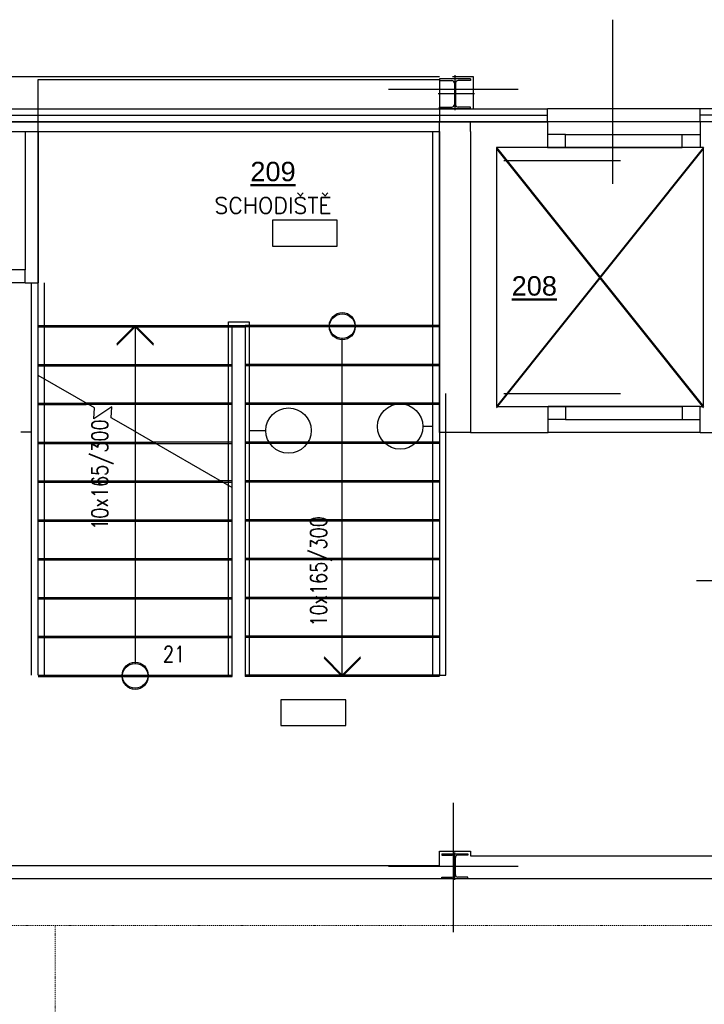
# Model space of a CAD drawing. Header units: millimetres. Extents: x 6435372 to 7248404, y 1559872 to 1886246.
# Tile 144 of 208: x 6968846 to 6974135, y 1659390 to 1666995. Entities that reach past the tile are written whole.
import ezdxf
from ezdxf.enums import TextEntityAlignment as Align

# ---------------------------------------------------------------- set-up
doc = ezdxf.new("R2010")
doc.units = ezdxf.units.MM
doc.linetypes.add('DASHDOT', pattern=[1, 0.5, -0.25, 0, -0.25])
for name, color, linetype, lineweight in [('CKPOPISM', 8, 'Continuous', 50), ('CKPOPISM_POPIS', 8, 'Continuous', 25), ('CKSCHODY_PODROVINOU', 7, 'Continuous', 25), ('CKSCHODY_VYSTUP', 7, 'Continuous', 25), ('IN_C_TENKA', 7, 'Continuous', 18), ('VZT', 130, 'Continuous', 40)]:
    doc.layers.add(name, color=color, linetype=linetype, lineweight=lineweight)
doc.layers.add('Stavba', color=152, linetype='Continuous')
doc.styles.add('ARIAL', font='arial.ttf')
doc.styles.get("Standard").update_dxf_attribs({"font": 'romans.shx'})

# ---------------------------------------------------------------- blocks, each defined once
blk = doc.blocks.new('CKBL2032316081240')
blk = doc.blocks.new('CKBL2112015102500', base_point=(98290, 17664))

msp = doc.modelspace()

# ---------------------------------------------------------------- linework, layer by layer
at = {"layer": 'CKSCHODY_PODROVINOU'}
for p, q in [((6968988.1, 1664622.6), (6970488.1, 1664622.6)), ((6972088.1, 1664622.6), (6970588.1, 1664622.6)), ((6968988.1, 1664322.6), (6970488.1, 1664322.6)), ((6972088.1, 1664322.6), (6970588.1, 1664322.6)), ((6968988.1, 1664022.6), (6969360.2, 1664022.6)), ((6970488.1, 1664022.6), (6969360.2, 1664022.6)), ((6972088.1, 1664022.6), (6970588.1, 1664022.6)), ((6968988.1, 1663722.6), (6970488.1, 1663722.6)), ((6972088.1, 1663722.6), (6970588.1, 1663722.6)), ((6968988.1, 1663422.6), (6970488.1, 1663422.6)), ((6972088.1, 1663422.6), (6970588.1, 1663422.6)), ((6968988.1, 1663122.6), (6970488.1, 1663122.6)), ((6972088.1, 1663122.6), (6970588.1, 1663122.6)), ((6968988.1, 1662822.6), (6970488.1, 1662822.6)), ((6972088.1, 1662822.6), (6970588.1, 1662822.6)), ((6968988.1, 1662522.6), (6970488.1, 1662522.6)), ((6972088.1, 1662522.6), (6970588.1, 1662522.6)), ((6968988.1, 1662222.6), (6970488.1, 1662222.6)), ((6972088.1, 1662222.6), (6970588.1, 1662222.6)), ((6968988.1, 1661922.6), (6970488.1, 1661922.6)), ((6972088.1, 1661922.6), (6970588.1, 1661922.6))]:
    msp.add_line(p, q, dxfattribs=at)
for points in [[(6970488.1, 1663371.4), (6970488.1, 1664622.6), (6970588.1, 1664622.6), (6970588.1, 1661922.6), (6970588.1, 1661922.6)], [(6970488.1, 1661922.5), (6970488.1, 1661922.6), (6970488.1, 1661922.6), (6970488.1, 1663371.4)]]:
    msp.add_lwpolyline(points, dxfattribs=at)
at = {"layer": 'CKSCHODY_VYSTUP'}
for p, q in [((6969738.1, 1664622.6), (6969596.8, 1664481.3)), ((6969738.1, 1664622.6), (6969738.1, 1662022.5)), ((6969738.1, 1664622.6), (6969879.4, 1664481.3)), ((6971338.1, 1661922.6), (6971338.1, 1664522.7)), ((6971338.1, 1661922.6), (6971196.8, 1662063.9)), ((6971338.1, 1661922.6), (6971479.4, 1662063.9))]:
    msp.add_line(p, q, dxfattribs=at)
for centre in [(6971338.1, 1664622.6), (6969738.1, 1661932.6), (6969738.1, 1661922.6)]:
    msp.add_circle(centre, 99.9, dxfattribs=at)
at = {"layer": 'IN_C_TENKA'}
for p, q in [((6974128.1, 1665997.6), (6972528.1, 1663997.6)), ((6972528.1, 1665997.6), (6974128.1, 1663997.6))]:
    msp.add_line(p, q, dxfattribs=at)
at = {"layer": 'Stavba'}
for p, q in [((6973428.1, 1665726.4), (6973428.1, 1666995.4)), ((6966068.1, 1666557.6), (6972088.1, 1666557.6)), ((6968988.1, 1664247.4), (6968988.1, 1666532.6)), ((6968988.1, 1666532.6), (6972088.1, 1666532.6)), ((6972328.1, 1666537.6), (6972088.1, 1666537.6)), ((6972088.1, 1666537.6), (6972088.1, 1666525.6)), ((6972088.1, 1666532.6), (6972088.1, 1666207.6)), ((6972088.1, 1666525.6), (6972183.3, 1666525.6)), ((6972188.1, 1666557.6), (6972348.1, 1666557.6)), ((6972204.3, 1666504.6), (6972204.3, 1666340.6)), ((6972208.1, 1666567.6), (6972208.1, 1666297.6)), ((6972211.8, 1666504.6), (6972211.8, 1666340.6)), ((6972328.1, 1666525.6), (6972232.8, 1666525.6)), ((6972328.1, 1666537.6), (6972328.1, 1666525.6)), ((6972348.1, 1666557.6), (6972348.1, 1666307.6)), ((6971696.1, 1666457.6), (6972696.1, 1666457.6)), ((6972358.1, 1666422.6), (6972078.1, 1666422.6)), ((6961488.1, 1666307.6), (6972923.1, 1666307.6)), ((6972088.1, 1666307.6), (6972088.1, 1666319.6)), ((6972088.1, 1666319.6), (6972183.3, 1666319.6)), ((6972088.1, 1666307.6), (6972188.1, 1666307.6)), ((6972328.1, 1666307.6), (6972088.1, 1666307.6)), ((6972328.1, 1666319.6), (6972232.8, 1666319.6)), ((6972328.1, 1666307.6), (6972328.1, 1666319.6)), ((6974103.1, 1666307.6), (6972923.1, 1666307.6)), ((6972923.1, 1666207.6), (6972923.1, 1666307.6)), ((6972923.1, 1666207.6), (6972923.1, 1666307.6)), ((6974103.1, 1666207.6), (6974103.1, 1666307.6)), ((6974103.1, 1666207.6), (6974103.1, 1666307.6)), ((6975728.1, 1666307.6), (6974103.1, 1666307.6)), ((6961488.1, 1666257.6), (6972923.1, 1666257.6)), ((6961488.1, 1666207.6), (6972923.1, 1666207.6)), ((6972328.1, 1666207.6), (6961818.1, 1666207.6)), ((6961818.1, 1666207.6), (6972328.1, 1666207.6)), ((6972088.1, 1666132.6), (6972088.1, 1666207.6)), ((6972923.1, 1666207.6), (6972328.1, 1666207.6)), ((6972923.1, 1666207.6), (6972328.1, 1666207.6)), ((6972328.1, 1666207.6), (6972923.1, 1666207.6)), ((6972328.1, 1666207.6), (6972328.1, 1666207.6)), ((6972328.1, 1666132.6), (6972328.1, 1666207.6)), ((6974103.1, 1666207.6), (6972923.1, 1666207.6)), ((6974103.1, 1666207.6), (6972923.1, 1666207.6)), ((6972923.1, 1666207.6), (6972923.1, 1666007.6)), ((6975728.1, 1666257.6), (6974103.1, 1666257.6)), ((6974103.1, 1666207.6), (6974103.1, 1666007.6)), ((6974328.1, 1666207.6), (6974103.1, 1666207.6)), ((6975728.1, 1666207.6), (6974103.1, 1666207.6)), ((6967388.1, 1666132.6), (6968888.1, 1666132.6)), ((6968888.1, 1666132.6), (6968888.1, 1665062.6)), ((6968888.1, 1666132.6), (6968988.1, 1666132.6)), ((6968988.1, 1666132.6), (6968988.1, 1664962.6)), ((6968988.1, 1666132.6), (6972088.1, 1666132.6)), ((6972038.1, 1661932.6), (6972038.1, 1666132.6)), ((6972088.1, 1663807.6), (6972088.1, 1666132.6)), ((6972088.1, 1666132.6), (6972088.1, 1661932.6)), ((6972328.1, 1666132.6), (6972328.1, 1663807.6)), ((6973063.1, 1666107.6), (6972923.1, 1666107.6)), ((6972923.1, 1666107.6), (6972923.1, 1666007.6)), ((6973063.1, 1666007.6), (6973063.1, 1666107.6)), ((6973063.1, 1666107.6), (6973963.1, 1666107.6)), ((6973963.1, 1666007.6), (6973963.1, 1666107.6)), ((6973963.1, 1666107.6), (6974103.1, 1666107.6)), ((6974103.1, 1666107.6), (6974103.1, 1666007.6)), ((6972528.1, 1666007.6), (6972528.1, 1664007.6)), ((6972923.1, 1666007.6), (6972528.1, 1666007.6)), ((6972528.1, 1666007.6), (6974128.1, 1664007.6)), ((6974128.1, 1666007.6), (6972528.1, 1664007.6)), ((6974103.1, 1666007.6), (6972923.1, 1666007.6)), ((6972923.1, 1666007.6), (6973063.1, 1666007.6)), ((6973063.1, 1666007.6), (6973963.1, 1666007.6)), ((6974103.1, 1666007.6), (6973963.1, 1666007.6)), ((6974128.1, 1666007.6), (6974103.1, 1666007.6)), ((6974128.1, 1664007.6), (6974128.1, 1666007.6)), ((6972586.8, 1665907.6), (6973486.8, 1665907.6)), ((6971298.2, 1665447.3), (6970798.2, 1665447.3)), ((6970798.2, 1665447.3), (6970798.2, 1665247.3)), ((6971298.2, 1665247.3), (6971298.2, 1665447.3)), ((6970798.2, 1665247.3), (6971298.2, 1665247.3)), ((6968888.1, 1665062.6), (6968788.1, 1665062.6)), ((6968888.1, 1664962.6), (6968888.1, 1665062.6)), ((6968888.1, 1664962.6), (6968788.1, 1664962.6)), ((6968888.1, 1664962.6), (6968988.1, 1664962.6)), ((6968888.1, 1664962.6), (6968888.1, 1664962.6)), ((6968938.1, 1661932.6), (6968938.1, 1664962.6)), ((6968988.1, 1663862.6), (6968988.1, 1664962.6)), ((6969038.1, 1661932.6), (6969038.1, 1664962.6)), ((6968988.1, 1664632.6), (6970488.1, 1664632.6)), ((6968988.1, 1664632.6), (6970488.1, 1664632.6)), ((6969738.1, 1664632.6), (6969596.8, 1664491.3)), ((6969738.1, 1664632.6), (6969879.4, 1664491.3)), ((6969738.1, 1664632.6), (6969738.1, 1662032.5)), ((6970458.1, 1663398.7), (6970458.1, 1664662.6)), ((6970458.1, 1664662.6), (6970488.1, 1664662.6)), ((6970488.1, 1664662.6), (6970618.1, 1664662.6)), ((6970488.1, 1663381.4), (6970488.1, 1664632.6)), ((6970488.1, 1664632.6), (6970588.1, 1664632.6)), ((6972088.1, 1664632.6), (6970588.1, 1664632.6)), ((6972088.1, 1664632.6), (6970588.1, 1664632.6)), ((6970588.1, 1664632.6), (6970588.1, 1661932.6)), ((6970618.1, 1664662.6), (6970618.1, 1661932.6)), ((6971338.1, 1661932.6), (6971338.1, 1664532.7)), ((6968988.1, 1664332.6), (6970488.1, 1664332.6)), ((6972088.1, 1664332.6), (6970588.1, 1664332.6)), ((6968988.1, 1661932.6), (6968988.1, 1664247.4)), ((6969423.1, 1663996.3), (6968988.1, 1664247.4)), ((6969423.1, 1663996.3), (6968988.1, 1664247.4)), ((6972138.1, 1661932.6), (6972138.1, 1664107.6)), ((6972586.8, 1664107.6), (6973486.8, 1664107.6)), ((6968988.1, 1664032.6), (6969360.2, 1664032.6)), ((6970488.1, 1664032.6), (6969360.2, 1664032.6)), ((6969558, 1664005), (6969418.1, 1663912.6)), ((6969558, 1664005), (6969418.1, 1663912.6)), ((6969418.1, 1663912.6), (6969423.1, 1663996.3)), ((6969418.1, 1663912.6), (6969423.1, 1663996.3)), ((6969553, 1663921.3), (6969558, 1664005)), ((6969553, 1663921.3), (6969558, 1664005)), ((6972088.1, 1664032.6), (6970588.1, 1664032.6)), ((6972528.1, 1664007.6), (6972928.1, 1664007.6)), ((6974103.1, 1664007.6), (6972928.1, 1664007.6)), ((6972928.1, 1663807.6), (6972928.1, 1664007.6)), ((6972928.1, 1664007.6), (6973063.1, 1664007.6)), ((6972928.1, 1663907.6), (6972928.1, 1664007.6)), ((6973063.1, 1664007.6), (6973963.1, 1664007.6)), ((6973063.1, 1664007.6), (6973063.1, 1663907.6)), ((6974103.1, 1664007.6), (6973963.1, 1664007.6)), ((6973963.1, 1664007.6), (6973963.1, 1663907.6)), ((6974103.1, 1664007.6), (6974128.1, 1664007.6)), ((6974103.1, 1663807.6), (6974103.1, 1664007.6)), ((6974103.1, 1663907.6), (6974103.1, 1664007.6)), ((6969738.1, 1663814.4), (6969553, 1663921.3)), ((6969738.1, 1663814.4), (6969553, 1663921.3)), ((6972038.1, 1663853), (6971960.1, 1663853)), ((6973063.1, 1663907.6), (6972928.1, 1663907.6)), ((6973063.1, 1663907.6), (6973963.1, 1663907.6)), ((6973963.1, 1663907.6), (6974103.1, 1663907.6)), ((6968938.1, 1663810.3), (6968853.5, 1663810.3)), ((6969738.1, 1663814.4), (6970488.1, 1663381.4)), ((6969738.1, 1663814.4), (6970488.1, 1663381.4)), ((6970618.1, 1663821.8), (6970747.3, 1663821.8)), ((6972328.1, 1663807.6), (6972088.1, 1663807.6)), ((6972328.1, 1663807.6), (6972928.1, 1663807.6)), ((6974103.1, 1663807.6), (6972928.1, 1663807.6)), ((6974103.1, 1663807.6), (6974228.1, 1663807.6)), ((6968988.1, 1663732.6), (6969879.8, 1663732.6)), ((6970488.1, 1663732.6), (6969879.8, 1663732.6)), ((6972088.1, 1663732.6), (6970588.1, 1663732.6)), ((6968988.1, 1663432.6), (6970399.4, 1663432.6)), ((6970488.1, 1663432.6), (6970399.4, 1663432.6)), ((6970458.1, 1661932.5), (6970458.1, 1663398.7)), ((6970488.1, 1661932.6), (6970488.1, 1663381.4)), ((6972088.1, 1663432.6), (6970588.1, 1663432.6)), ((6968988.1, 1663132.6), (6970488.1, 1663132.6)), ((6972088.1, 1663132.6), (6970588.1, 1663132.6)), ((6968988.1, 1662832.6), (6970488.1, 1662832.6)), ((6972088.1, 1662832.6), (6970588.1, 1662832.6)), ((6974073.1, 1662662.6), (6975439.4, 1662662.6)), ((6968988.1, 1662532.6), (6970488.1, 1662532.6)), ((6972088.1, 1662532.6), (6970588.1, 1662532.6)), ((6968988.1, 1662232.6), (6970488.1, 1662232.6)), ((6972088.1, 1662232.6), (6970588.1, 1662232.6)), ((6971338.1, 1661932.6), (6971196.8, 1662073.9)), ((6971338.1, 1661932.6), (6971479.4, 1662073.9)), ((6968938.1, 1661932.5), (6968938.1, 1661932.6)), ((6968938.1, 1661932.6), (6968938.1, 1661932.6)), ((6968988.1, 1661932.6), (6970488.1, 1661932.6)), ((6968988.1, 1661932.5), (6968988.1, 1661932.6)), ((6968988.1, 1661932.6), (6968988.1, 1661932.6)), ((6969038.1, 1661932.5), (6969038.1, 1661932.6)), ((6969038.1, 1661932.6), (6969038.1, 1661932.6)), ((6970488.1, 1661932.5), (6970488.1, 1661932.6)), ((6970488.1, 1661932.6), (6970488.1, 1661932.6)), ((6972088.1, 1661932.6), (6970588.1, 1661932.6)), ((6970588.1, 1661932.6), (6970588.1, 1661932.6)), ((6972088.1, 1661932.6), (6972138.1, 1661932.6)), ((6972088.1, 1661932.6), (6972088.1, 1661932.6)), ((6971364, 1661742.9), (6970864, 1661742.9)), ((6970864, 1661742.9), (6970864, 1661542.9)), ((6971364, 1661542.9), (6971364, 1661742.9)), ((6970864, 1661542.9), (6971364, 1661542.9)), ((6972196.1, 1659947.3), (6972196.1, 1660947.3)), ((6972088.1, 1660462.6), (6972088.1, 1660572.3)), ((6972088.1, 1660572.3), (6972328.1, 1660572.3)), ((6972328.1, 1660572.3), (6972328.1, 1660537.6)), ((6972108.1, 1660552.3), (6972308.1, 1660552.3)), ((6972108.1, 1660552.3), (6972108.1, 1660542.3)), ((6972108.1, 1660542.3), (6972186.8, 1660542.3)), ((6972204.8, 1660390.3), (6972204.8, 1660524.3)), ((6972208.1, 1660352.6), (6972208.1, 1660562.6)), ((6972208.1, 1660537.6), (6972208.1, 1660462.6)), ((6972211.3, 1660390.3), (6972211.3, 1660524.3)), ((6972308.1, 1660542.3), (6972229.3, 1660542.3)), ((6972308.1, 1660552.3), (6972308.1, 1660542.3)), ((6972328.1, 1660537.6), (6974228.1, 1660537.6)), ((6967958.1, 1660462.6), (6968988.1, 1660462.6)), ((6968888.1, 1660462.6), (6968988.1, 1660462.6)), ((6968988.1, 1660462.6), (6972088.1, 1660462.6)), ((6971696.1, 1660457.6), (6972696.1, 1660457.6)), ((6972098.1, 1660457.6), (6972318.1, 1660457.6)), ((6967958.1, 1660362.6), (6974328.1, 1660362.6)), ((6972108.1, 1660362.3), (6972108.1, 1660372.3)), ((6972108.1, 1660372.3), (6972186.8, 1660372.3)), ((6972108.1, 1660362.3), (6972308.1, 1660362.3)), ((6972308.1, 1660372.3), (6972229.3, 1660372.3)), ((6972308.1, 1660362.3), (6972308.1, 1660372.3))]:
    msp.add_line(p, q, dxfattribs=at)
for centre, radius in [((6971338.1, 1664632.6), 99.9), ((6970922.3, 1663821.8), 175), ((6971785.1, 1663853), 175), ((6969738.1, 1661932.6), 99.9), ((6969738.1, 1661932.6), 0.000000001)]:
    msp.add_circle(centre, radius, dxfattribs=at)
for centre, radius, start, end in [((6972183.3, 1666504.6), 21, 0, 90), ((6972232.8, 1666504.6), 21, 90, 180), ((6972183.3, 1666340.6), 21, 270, 0), ((6972232.8, 1666340.6), 21, 180, 270), ((6972186.8, 1660524.3), 18, 0, 90), ((6972229.3, 1660524.3), 18, 90, 180), ((6972186.8, 1660390.3), 18, 270, 0), ((6972229.3, 1660390.3), 18, 180, 270)]:
    msp.add_arc(centre, radius, start, end, dxfattribs=at)
at = {"layer": 'VZT', "color": 120, "linetype": 'DASHDOT', "lineweight": 9, "ltscale": 15}
for p, q in [((6975044.1, 1659997.8), (6964200, 1659997.8)), ((6969119.8, 1658512.3), (6969119.8, 1659997.8))]:
    msp.add_line(p, q, dxfattribs=at)

# ---------------------------------------------------------------- block references
at = {"layer": 'CKPOPISM'}
ref = msp.add_blockref('CKBL2032316081240', (6970802.8, 1665497.7), dxfattribs=at)
ref.add_attrib('CISLO', '%%U209', dxfattribs={"height": 150, "style": 'ARIAL'}).set_placement((6970802.8, 1665747.7), align=Align.CENTER)
ref.add_attrib('JMENO', 'SCHODIŠTĚ', dxfattribs={"layer": 'CKPOPISM_POPIS', "height": 125}).set_placement((6970802.8, 1665497.7), align=Align.CENTER)
ref = msp.add_blockref('CKBL2112015102500', (6972821.2, 1664864.2), dxfattribs=dict(at, xscale=0.5, yscale=0.5, zscale=0.5))
ref.add_attrib('CISLO', '%%U208', dxfattribs={"height": 150, "style": 'ARIAL'}).set_placement((6972821.2, 1664864.2), align=Align.CENTER)

# ---------------------------------------------------------------- texts
at = {"layer": 'Stavba', "width": 0.8}
for p in [(6969474.3, 1663481.8), (6971163.8, 1662733.8)]:
    msp.add_text('10x165/300', height=125, rotation=90, dxfattribs=at).set_placement(p, align=Align.MIDDLE)
msp.add_text('21', height=125, dxfattribs=at).set_placement((6970038.1, 1662095.1), align=Align.MIDDLE)

doc.saveas('drawing.dxf')
